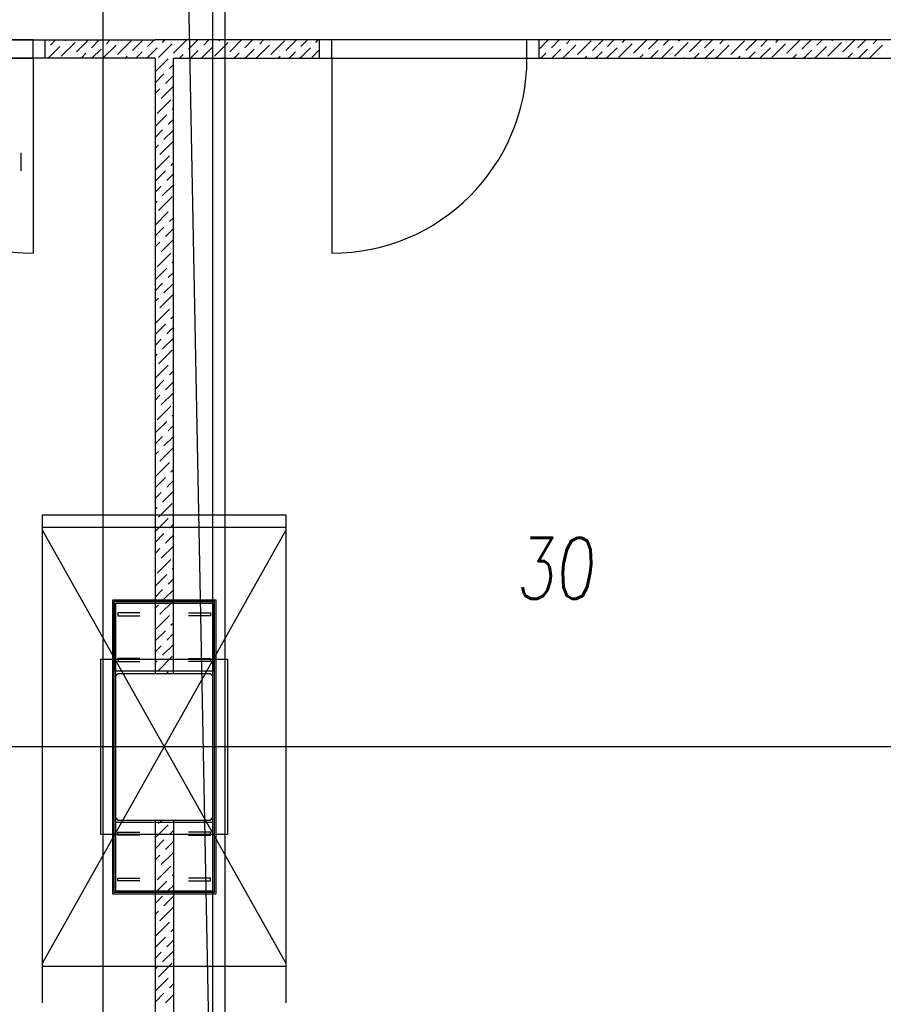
# Model space of a CAD drawing. Header units: millimetres. Extents: x 373037 to 682063, y 76092 to 274210.
# Tile 90 of 256: x 661434 to 664975, y 250776 to 254815. Entities that reach past the tile are written whole.
import ezdxf

# ---------------------------------------------------------------- set-up
doc = ezdxf.new("R2010")
doc.units = ezdxf.units.MM
doc.header["$LTSCALE"] = 100
for name, pattern in [('CK_ČERCHOVANÁ 50', [6, 3, -1.5, 0, -1.5]), ('ČERCHOVANÁ', [25.4, 12.7, -6.35, 0, -6.35]), ('ČÁRKOVANÁ', [19.05, 12.7, -6.35]), ('ČÁRKOVANÁ01-01', [2, 1, -1])]:
    doc.linetypes.add(name, pattern=pattern)
doc.layers.add('PUDORYS', color=253, linetype='CONTINUOUS')
doc.styles.add('CS-ROMANS', font='romans.shx', dxfattribs={"width": 0.75, "oblique": 5})

msp = doc.modelspace()

# ---------------------------------------------------------------- linework, layer by layer
at = {"layer": 'PUDORYS', "color": 252, "linetype": 'ČERCHOVANÁ', "ltscale": 15, "true_color": 0x939598}
msp.add_line((662026.6, 274209.6), (662026.6, 249134.9), dxfattribs=at)
at = {"layer": 'PUDORYS', "color": 252, "linetype": 'ČÁRKOVANÁ01-01', "ltscale": 200, "true_color": 0x939598}
msp.add_line((662226.6, 249832.2), (661776.6, 273032.2), dxfattribs=at)
at = {"layer": 'PUDORYS', "color": 252, "linetype": 'CK_ČERCHOVANÁ 50', "ltscale": 50, "true_color": 0x939598}
for p, q in [((661776.6, 249832.2), (661776.6, 273032.2)), ((662226.6, 249832.2), (662226.6, 273032.2)), ((662226.6, 252132.2), (662226.6, 256432.2)), ((662226.6, 249832.2), (662226.6, 251532.2))]:
    msp.add_line(p, q, dxfattribs=at)
at = {"layer": 'PUDORYS', "color": 252, "ltscale": 20, "true_color": 0x939598}
for p, q in [((661776.6, 250032.2), (661776.6, 272832.2)), ((662276.6, 250032.2), (662276.6, 256632.2))]:
    msp.add_line(p, q, dxfattribs=at)
at = {"layer": 'PUDORYS', "color": 252, "true_color": 0x939598}
for p, q in [((660189.1, 254732.2), (661989.1, 254732.2)), ((661489.1, 254732.2), (660689.1, 254732.2)), ((661489.1, 254657.2), (661489.1, 254732.2)), ((661539.1, 254657.2), (661539.1, 254732.2)), ((666839.1, 254732.2), (661989.1, 254732.2)), ((662664.1, 254657.2), (662664.1, 254732.2)), ((663514.1, 254732.2), (662714.1, 254732.2)), ((662714.1, 254657.2), (662714.1, 254732.2)), ((663514.1, 254657.2), (663514.1, 254732.2)), ((663564.1, 254657.2), (663564.1, 254732.2)), ((661989.1, 254657.2), (660189.1, 254657.2)), ((660689.1, 254657.2), (661489.1, 254657.2)), ((661489.1, 254657.2), (661489.1, 253857.2)), ((661989.1, 254657.2), (661989.1, 252132.2)), ((662064.1, 252132.2), (662064.1, 254657.2)), ((662064.1, 254657.2), (665144.1, 254657.2)), ((662714.1, 254657.2), (662714.1, 253857.2)), ((662714.1, 254657.2), (663514.1, 254657.2)), ((661926.6, 252382.2), (661836.6, 252382.2)), ((661836.6, 252382.2), (661836.6, 252370.2)), ((661836.6, 252370.2), (661926.6, 252370.2)), ((662126.6, 252382.2), (662216.6, 252382.2)), ((662216.6, 252370.2), (662126.6, 252370.2)), ((662216.6, 252382.2), (662216.6, 252370.2)), ((661926.6, 252194.2), (661836.6, 252194.2)), ((661836.6, 252194.2), (661836.6, 252182.2)), ((661836.6, 252182.2), (661926.6, 252182.2)), ((662126.6, 252194.2), (662216.6, 252194.2)), ((662216.6, 252182.2), (662126.6, 252182.2)), ((662216.6, 252194.2), (662216.6, 252182.2)), ((661989.1, 251532.2), (661989.1, 249832.2)), ((662064.1, 251532.2), (662064.1, 249832.2)), ((661836.6, 251470.2), (661836.6, 251482.2)), ((661836.6, 251482.2), (661926.6, 251482.2)), ((662216.6, 251482.2), (662126.6, 251482.2)), ((662216.6, 251470.2), (662216.6, 251482.2)), ((661926.6, 251470.2), (661836.6, 251470.2)), ((662126.6, 251470.2), (662216.6, 251470.2)), ((661836.6, 251282.2), (661836.6, 251294.2)), ((661836.6, 251294.2), (661926.6, 251294.2)), ((661926.6, 251282.2), (661836.6, 251282.2)), ((662216.6, 251294.2), (662126.6, 251294.2)), ((662126.6, 251282.2), (662216.6, 251282.2)), ((662216.6, 251282.2), (662216.6, 251294.2))]:
    msp.add_line(p, q, dxfattribs=at)
at = {"layer": 'PUDORYS', "color": 252, "linetype": 'Continuous', "ltscale": 5, "true_color": 0x939598}
for p, q in [((661550.8, 254657.2), (661599.2, 254705.5)), ((661559.9, 254711.1), (661580.9, 254732.2)), ((661604.8, 254666.2), (661660.9, 254722.3)), ((661621.6, 254727.9), (661625.8, 254732.2)), ((661666.5, 254683), (661715.6, 254732.2)), ((661728.2, 254699.9), (661760.5, 254732.2)), ((661775.3, 254657.2), (661829.3, 254711.1)), ((661790, 254716.7), (661805.4, 254732.2)), ((661834.9, 254671.8), (661891, 254727.9)), ((661896.6, 254688.7), (661940.1, 254732.2)), ((661958.4, 254705.5), (661985, 254732.2)), ((662003.3, 254660.6), (662059.4, 254716.7)), ((662020.1, 254722.3), (662029.9, 254732.2)), ((662065, 254677.4), (662119.7, 254732.2)), ((662126.7, 254694.3), (662164.6, 254732.2)), ((662179.4, 254657.2), (662227.8, 254705.5)), ((662188.5, 254711.1), (662209.5, 254732.2)), ((662233.4, 254666.2), (662289.5, 254722.3)), ((662250.2, 254727.9), (662254.4, 254732.2)), ((662295.1, 254683), (662344.2, 254732.2)), ((662356.9, 254699.9), (662389.1, 254732.2)), ((662403.9, 254657.2), (662457.9, 254711.1)), ((662418.6, 254716.7), (662434, 254732.2)), ((662463.5, 254671.8), (662519.6, 254727.9)), ((662525.2, 254688.7), (662568.7, 254732.2)), ((662587, 254705.5), (662613.6, 254732.2)), ((662648.7, 254722.3), (662658.5, 254732.2)), ((663564.1, 254694.8), (663601.5, 254732.2)), ((663614.1, 254699.9), (663646.4, 254732.2)), ((663661.2, 254657.2), (663715.1, 254711.1)), ((663675.8, 254716.7), (663691.3, 254732.2)), ((663720.7, 254671.8), (663776.9, 254727.9)), ((663782.5, 254688.7), (663826, 254732.2)), ((663844.2, 254705.5), (663870.9, 254732.2)), ((663889.1, 254660.6), (663945.2, 254716.7)), ((663906, 254722.3), (663915.8, 254732.2)), ((663950.9, 254677.4), (664005.6, 254732.2)), ((664012.6, 254694.3), (664050.5, 254732.2)), ((664065.3, 254657.2), (664113.6, 254705.5)), ((664074.3, 254711.1), (664095.4, 254732.2)), ((664119.2, 254666.2), (664175.4, 254722.3)), ((664136.1, 254727.9), (664140.3, 254732.2)), ((664181, 254683), (664230.1, 254732.2)), ((664242.7, 254699.9), (664275, 254732.2)), ((664289.8, 254657.2), (664343.7, 254711.1)), ((664304.5, 254716.7), (664319.9, 254732.2)), ((664349.4, 254671.8), (664405.5, 254727.9)), ((664411.1, 254688.7), (664454.6, 254732.2)), ((664472.8, 254705.5), (664499.5, 254732.2)), ((664517.7, 254660.6), (664573.9, 254716.7)), ((664534.6, 254722.3), (664544.4, 254732.2)), ((664579.5, 254677.4), (664634.2, 254732.2)), ((664641.2, 254694.3), (664679.1, 254732.2)), ((664693.9, 254657.2), (664742.2, 254705.5)), ((664703, 254711.1), (664724, 254732.2)), ((664747.9, 254666.2), (664804, 254722.3)), ((664764.7, 254727.9), (664768.9, 254732.2)), ((664809.6, 254683), (664858.7, 254732.2)), ((664871.3, 254699.9), (664903.6, 254732.2)), ((664918.4, 254657.2), (664972.4, 254711.1)), ((664933.1, 254716.7), (664948.5, 254732.2)), ((661685.5, 254657.2), (661705.8, 254677.4)), ((661730.4, 254657.2), (661767.5, 254694.3)), ((661865.1, 254657.2), (661874.2, 254666.2)), ((661910, 254657.2), (661935.9, 254683)), ((661954.9, 254657.2), (661997.7, 254699.9)), ((662089.6, 254657.2), (662104.3, 254671.8)), ((662134.5, 254657.2), (662166, 254688.7)), ((662314.1, 254657.2), (662334.4, 254677.4)), ((662359, 254657.2), (662396.2, 254694.3)), ((662493.7, 254657.2), (662502.8, 254666.2)), ((662538.6, 254657.2), (662564.5, 254683)), ((662583.5, 254657.2), (662626.3, 254699.9)), ((662631.9, 254660.6), (662664.1, 254692.8)), ((663571.4, 254657.2), (663591.6, 254677.4)), ((663616.3, 254657.2), (663653.4, 254694.3)), ((663751, 254657.2), (663760, 254666.2)), ((663795.9, 254657.2), (663821.8, 254683)), ((663840.8, 254657.2), (663883.5, 254699.9)), ((663975.5, 254657.2), (663990.1, 254671.8)), ((664020.4, 254657.2), (664051.9, 254688.7)), ((664200, 254657.2), (664220.3, 254677.4)), ((664244.9, 254657.2), (664282, 254694.3)), ((664379.6, 254657.2), (664388.6, 254666.2)), ((664424.5, 254657.2), (664450.4, 254683)), ((664469.4, 254657.2), (664512.1, 254699.9)), ((664604.1, 254657.2), (664618.8, 254671.8)), ((664649, 254657.2), (664680.5, 254688.7)), ((664828.6, 254657.2), (664848.9, 254677.4)), ((664873.5, 254657.2), (664910.6, 254694.3)), ((661640.6, 254657.2), (661644.1, 254660.6)), ((661989.1, 254601.6), (662042.6, 254655)), ((662048.2, 254615.7), (662064.1, 254631.7)), ((662269.2, 254657.2), (662272.7, 254660.6)), ((664155.1, 254657.2), (664158.5, 254660.6)), ((664783.7, 254657.2), (664787.1, 254660.6)), ((661989.1, 254556.7), (662025.7, 254593.2)), ((662031.3, 254554), (662064.1, 254586.8)), ((661989.1, 254511.8), (662008.9, 254531.5)), ((662014.5, 254492.2), (662064.1, 254541.9)), ((661989.1, 254466.9), (661992, 254469.8)), ((661997.7, 254430.5), (662053.8, 254486.6)), ((661989.1, 254377.1), (662036.9, 254424.9)), ((662059.4, 254447.3), (662064.1, 254452.1)), ((662042.6, 254385.6), (662064.1, 254407.2)), ((661989.1, 254332.2), (662020.1, 254363.1)), ((662025.7, 254323.8), (662064.1, 254362.3)), ((661989.1, 254287.3), (662003.3, 254301.4)), ((662008.9, 254262.1), (662064.1, 254317.4)), ((661992, 254200.4), (662048.2, 254256.5)), ((662053.8, 254217.2), (662064.1, 254227.6)), ((661989.1, 254152.6), (662031.3, 254194.7)), ((662036.9, 254155.5), (662064.1, 254182.7)), ((661989.1, 254107.7), (662014.5, 254133)), ((662020.1, 254093.7), (662064.1, 254137.8)), ((661989.1, 254062.8), (661997.7, 254071.3)), ((662003.3, 254032), (662059.4, 254088.1)), ((661989.1, 253972.9), (662042.6, 254026.4)), ((662048.2, 253987.1), (662064.1, 254003)), ((661989.1, 253928), (662025.7, 253964.6)), ((662031.3, 253925.3), (662064.1, 253958.1)), ((661989.1, 253883.1), (662008.9, 253902.9)), ((662014.5, 253863.6), (662064.1, 253913.2)), ((661997.7, 253801.9), (662053.8, 253858)), ((661989.1, 253838.2), (661992, 253841.1)), ((662059.4, 253818.7), (662064.1, 253823.4)), ((661989.1, 253748.4), (662036.9, 253796.2)), ((662042.6, 253757), (662064.1, 253778.5)), ((661989.1, 253703.5), (662020.1, 253734.5)), ((662025.7, 253695.2), (662064.1, 253733.6)), ((661989.1, 253658.6), (662003.3, 253672.8)), ((662008.9, 253633.5), (662064.1, 253688.7)), ((661992, 253571.7), (662048.2, 253627.9)), ((662053.8, 253588.6), (662064.1, 253598.9)), ((661989.1, 253523.9), (662031.3, 253566.1)), ((662036.9, 253526.8), (662064.1, 253554)), ((661989.1, 253479), (662014.5, 253504.4)), ((662020.1, 253465.1), (662064.1, 253509.1)), ((662003.3, 253403.4), (662059.4, 253459.5)), ((661989.1, 253434.1), (661997.7, 253442.6)), ((661989.1, 253344.3), (662042.6, 253397.7)), ((662048.2, 253358.5), (662064.1, 253374.4)), ((661989.1, 253299.4), (662025.7, 253336)), ((662031.3, 253296.7), (662064.1, 253329.5)), ((661989.1, 253254.5), (662008.9, 253274.3)), ((662014.5, 253235), (662064.1, 253284.6)), ((661989.1, 253209.6), (661992, 253212.5)), ((661997.7, 253173.2), (662053.8, 253229.4)), ((662059.4, 253190.1), (662064.1, 253194.8)), ((661989.1, 253119.8), (662036.9, 253167.6)), ((662042.6, 253128.3), (662064.1, 253149.9)), ((661989.1, 253074.9), (662020.1, 253105.9)), ((662025.7, 253066.6), (662064.1, 253105)), ((662008.9, 253004.9), (662064.1, 253060.1)), ((661989.1, 253030), (662003.3, 253044.1)), ((661992, 252943.1), (662048.2, 252999.2)), ((662053.8, 252960), (662064.1, 252970.3)), ((661989.1, 252895.3), (662031.3, 252937.5)), ((662036.9, 252898.2), (662064.1, 252925.4)), ((661989.1, 252850.4), (662014.5, 252875.8)), ((662020.1, 252836.5), (662064.1, 252880.5)), ((661989.1, 252805.5), (661997.7, 252814)), ((662003.3, 252774.7), (662059.4, 252830.9)), ((661989.1, 252715.7), (662042.6, 252769.1)), ((662048.2, 252729.8), (662064.1, 252745.8)), ((661989.1, 252670.8), (662025.7, 252707.4)), ((662031.3, 252668.1), (662064.1, 252700.9)), ((661989.1, 252625.9), (662008.9, 252645.7)), ((662014.5, 252606.4), (662064.1, 252656)), ((661989.1, 252581), (661992, 252583.9)), ((661997.7, 252544.6), (662053.8, 252600.7)), ((662059.4, 252561.5), (662064.1, 252566.2)), ((661989.1, 252491.2), (662036.9, 252539)), ((662042.6, 252499.7), (662064.1, 252521.3)), ((661989.1, 252446.3), (662020.1, 252477.3)), ((662025.7, 252438), (662064.1, 252476.4)), ((661989.1, 252401.4), (662003.3, 252415.5)), ((662008.9, 252376.2), (662064.1, 252431.5)), ((661992, 252314.5), (662048.2, 252370.6)), ((662053.8, 252331.3), (662064.1, 252341.7)), ((661989.1, 252266.7), (662031.3, 252308.9)), ((662036.9, 252269.6), (662064.1, 252296.8)), ((661989.1, 252221.8), (662014.5, 252247.2)), ((662020.1, 252207.9), (662064.1, 252251.9)), ((662003.3, 252146.1), (662059.4, 252202.3)), ((661989.1, 252176.9), (661997.7, 252185.4)), ((662034.2, 252132.2), (662042.6, 252140.5)), ((662003.3, 251517.5), (662017.9, 251532.2)), ((661989.1, 251458.5), (662042.6, 251511.9)), ((662048.2, 251472.6), (662064.1, 251488.6)), ((661989.1, 251413.6), (662025.7, 251450.2)), ((662031.3, 251410.9), (662064.1, 251443.7)), ((662014.5, 251349.1), (662064.1, 251398.8)), ((661989.1, 251368.7), (662008.9, 251388.4)), ((661989.1, 251323.8), (661992, 251326.7)), ((661997.7, 251287.4), (662053.8, 251343.5)), ((661989.1, 251234), (662036.9, 251281.8)), ((662059.4, 251304.2), (662064.1, 251309)), ((662042.6, 251242.5), (662064.1, 251264.1)), ((661989.1, 251189.1), (662020.1, 251220)), ((662025.7, 251180.7), (662064.1, 251219.2)), ((661989.1, 251144.2), (662003.3, 251158.3)), ((662008.9, 251119), (662064.1, 251174.3)), ((661992, 251057.3), (662048.2, 251113.4)), ((662053.8, 251074.1), (662064.1, 251084.5)), ((661989.1, 251009.5), (662031.3, 251051.7)), ((662036.9, 251012.4), (662064.1, 251039.6)), ((661989.1, 250964.6), (662014.5, 250989.9)), ((662020.1, 250950.6), (662064.1, 250994.7)), ((661989.1, 250919.7), (661997.7, 250928.2)), ((662003.3, 250888.9), (662059.4, 250945)), ((661989.1, 250829.9), (662042.6, 250883.3)), ((662048.2, 250844), (662064.1, 250860)), ((661989.1, 250785), (662025.7, 250821.5)), ((662031.3, 250782.2), (662064.1, 250815.1))]:
    msp.add_line(p, q, dxfattribs=at)
at = {"layer": 'PUDORYS', "color": 252, "ltscale": 3.3, "true_color": 0x939598}
msp.add_line((661439.1, 254269.7), (661439.1, 254194.7), dxfattribs=at)
at = {"layer": 'PUDORYS', "color": 252, "linetype": 'ČÁRKOVANÁ', "ltscale": 15, "true_color": 0x939598}
for p, q in [((662526.6, 252782.2), (661526.6, 252782.2)), ((661526.6, 252782.2), (661526.6, 250782.2)), ((662526.6, 250782.2), (662526.6, 252782.2))]:
    msp.add_line(p, q, dxfattribs=at)
at = {"layer": 'PUDORYS', "color": 252, "linetype": 'ČERCHOVANÁ', "ltscale": 10, "true_color": 0x939598}
for p, q in [((662526.6, 252732.2), (661526.6, 252732.2)), ((661526.6, 250942.2), (662526.6, 252722.2)), ((661526.6, 252722.2), (662526.6, 250942.2)), ((661526.6, 250932.2), (662526.6, 250932.2))]:
    msp.add_line(p, q, dxfattribs=at)
at = {"layer": 'PUDORYS', "color": 252, "ltscale": 5, "true_color": 0x939598}
for p, q in [((661766.6, 252192.2), (662286.6, 252192.2)), ((661766.6, 251472.2), (661766.6, 252192.2)), ((662286.6, 252192.2), (662286.6, 251472.2)), ((662286.6, 251472.2), (661766.6, 251472.2))]:
    msp.add_line(p, q, dxfattribs=at)
at = {"layer": 'PUDORYS', "color": 252, "linetype": 'ČERCHOVANÁ', "ltscale": 25, "true_color": 0x939598}
msp.add_line((682063.2, 251832.2), (654424.2, 251832.2), dxfattribs=at)
at = {"layer": 'PUDORYS', "color": 252, "ltscale": 5, "true_color": 0x939598}
for points in [[(661814.1, 251229.7), (662239.1, 251229.7), (662239.1, 252434.7), (661814.1, 252434.7)], [(661820.4, 251235.9), (662232.9, 251235.9), (662232.9, 252428.4), (661820.4, 252428.4)], [(661826.6, 251242.2), (662226.6, 251242.2), (662226.6, 252422.2), (661826.6, 252422.2)]]:
    msp.add_lwpolyline(points, close=True, dxfattribs=at)
at = {"layer": 'PUDORYS', "color": 252, "true_color": 0x939598}
for points in [[(661826.6, 252422.2), (662226.6, 252422.2), (662226.6, 252142.2), (661826.6, 252142.2)], [(661826.6, 251242.2), (662226.6, 251242.2), (662226.6, 251522.2), (661826.6, 251522.2)]]:
    msp.add_lwpolyline(points, close=True, dxfattribs=at)
at = {"layer": 'PUDORYS', "color": 252, "ltscale": 100, "true_color": 0x939598}
msp.add_lwpolyline([(661826.6, 252122.2), (661826.6, 251542.2), (661836.6, 251532.2), (662216.6, 251532.2), (662226.6, 251542.2), (662226.6, 252122.2), (662216.6, 252132.2), (661836.6, 252132.2)], close=True, dxfattribs=at)
at = {"layer": 'PUDORYS', "color": 252, "true_color": 0x939598}
for centre, start, end in [((661489.1, 254657.2), 180, 270), ((662714.1, 254657.2), 270, 0)]:
    msp.add_arc(centre, 800, start, end, dxfattribs=at)

# ---------------------------------------------------------------- texts
at = {"layer": 'PUDORYS', "color": 252, "ltscale": 15, "true_color": 0x939598, "style": 'CS-ROMANS', "oblique": 5, "width": 0.75}
msp.add_text('30', height=250, dxfattribs=at).set_placement((663467, 252439.9))

doc.saveas('drawing.dxf')
